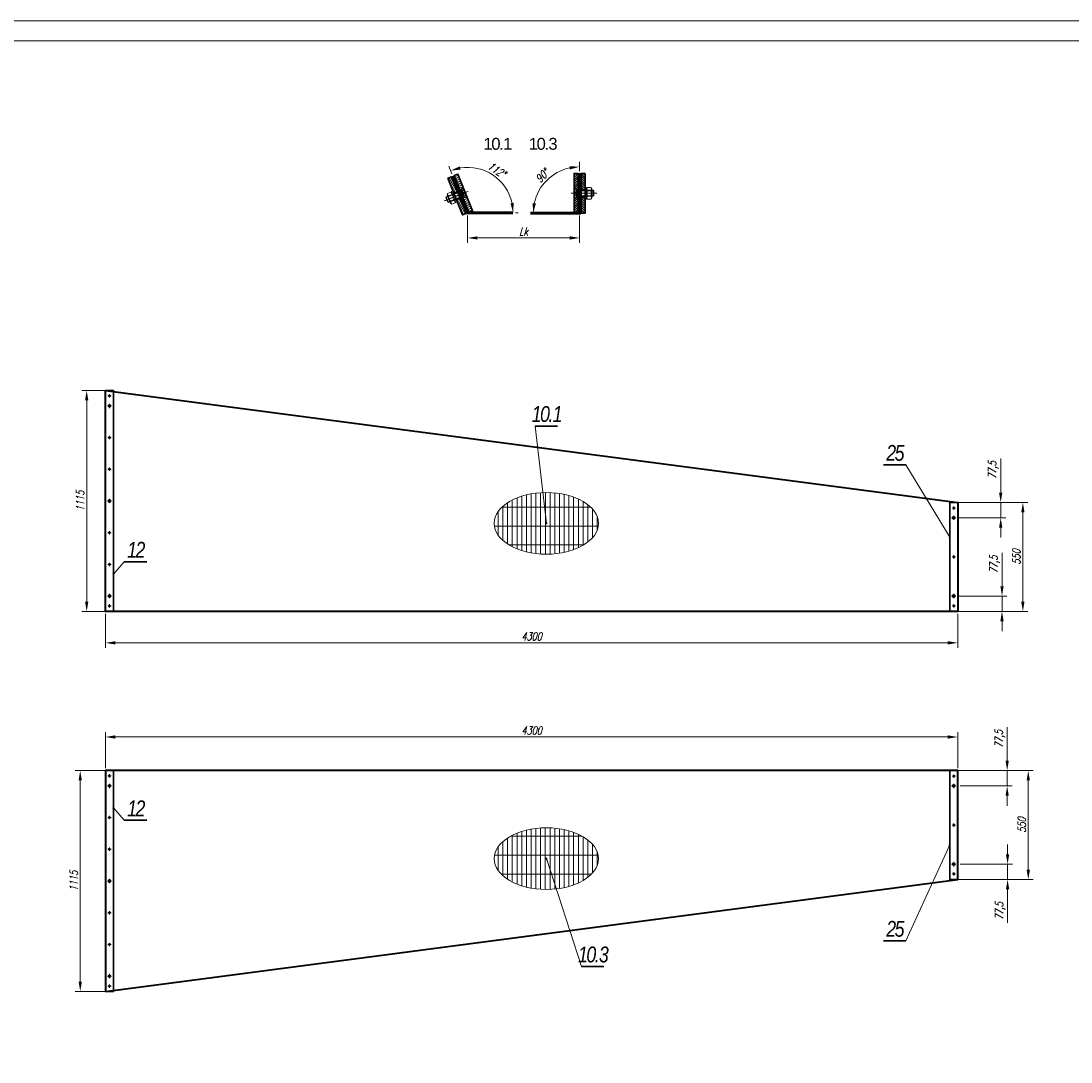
# Model space of a CAD drawing. Header units: millimetres. Extents: x -176817 to 571382, y -58489 to 156123.
# Tile 94 of 256: x -129632 to -124334, y 89995 to 95248. Entities that reach past the tile are written whole.
import ezdxf

# ---------------------------------------------------------------- set-up
doc = ezdxf.new("R2010")
doc.units = ezdxf.units.MM
doc.header["$LTSCALE"] = 0.2
for name, pattern in [('AM_ISO02W050', [7.5, 6, -1.5]), ('AM_ISO02W050x2', [3.75, 3, -0.75]), ('AM_ISO08W050', [18, 12, -1.5, 3, -1.5]), ('AM_ISO08W050x2', [9, 6, -0.75, 1.5, -0.75]), ('DASHDOT', [25.4, 12.7, -6.35, 0, -6.35]), ('HIDDEN', [9.525, 6.35, -3.175])]:
    doc.linetypes.add(name, pattern=pattern)
doc.layers.get('Defpoints').update_dxf_attribs({"lineweight": 13})
for name, color, linetype, lineweight in [('-A Siatka', 30, 'Continuous', 35), ('-AAA Cienka', 2, 'Continuous', 18), ('-AAA Otw nowe 1', 64, 'DASHDOT', 18), ('-AAA Siatka', 20, 'Continuous', 40), ('-AAA Widok', 2, 'Continuous', 30), ('-AAA Wymiar', 1, 'Continuous', 18), ('AM_0N', 7, 'Continuous', 13), ('AM_3N', 6, 'AM_ISO02W050', 13), ('AM_4N', 3, 'Continuous', 13), ('AM_7', 4, 'AM_ISO08W050', 13), ('AM_7N', 4, 'AM_ISO08W050', 13), ('AM_8', 1, 'Continuous', 13)]:
    doc.layers.add(name, color=color, linetype=linetype, lineweight=lineweight)
doc.layers.add('-AAA L-Opis', color=3, linetype='Continuous')
doc.layers.get('-AAA Otw nowe 1').off()
doc.styles.add('Pozycja 2', font='ariali.ttf', dxfattribs={"width": 0.8})
doc.styles.get("Standard").update_dxf_attribs({"font": 'arial.ttf'})
doc.styles.add('WYMIARY', font='ROMANS.shx', dxfattribs={"width": 0.75, "oblique": 15})
doc.dimstyles.new('1 do 20', dxfattribs={"dimscale": 20, "dimtxt": 2, "dimasz": 2.5, "dimexe": 1.25, "dimexo": 0.625, "dimtad": 1, "dimdec": 1, "dimtxsty": 'WYMIARY', "dimcen": 2.5, "dimclrd": 256, "dimclre": 256, "dimclrt": 5, "dimadec": 0, "dimazin": 0, "dimtfac": 1, "dimtdec": 1, "dimtmove": 0, "dimatfit": 3, "dimfxl": 1.25, "dimlwd": -1, "dimlwe": -1, "dimarcsym": 0})
doc.dimstyles.new('1 do 5', dxfattribs={"dimscale": 5, "dimtxt": 2, "dimasz": 2.5, "dimexe": 1.25, "dimexo": 0.625, "dimtad": 1, "dimdec": 0, "dimtxsty": 'WYMIARY', "dimcen": 2.5, "dimclrd": 256, "dimclre": 256, "dimclrt": 2, "dimadec": 0, "dimazin": 0, "dimtfac": 1, "dimtdec": 0, "dimtmove": 0, "dimatfit": 3, "dimfxl": 1.25, "dimlwd": -1, "dimlwe": -1, "dimarcsym": 0})

# ---------------------------------------------------------------- blocks, each defined once
blk = doc.blocks.new('*D223')
at = {"layer": '-AAA Wymiar', "transparency": 16777216}
blk.add_line((-127136.7, 94279.4), (-127124.1, 94279.4), dxfattribs=at)
blk.add_arc((-127379.1, 94279.4), 230, 12.481, 99.3477, dxfattribs=at)
for points in [[(-127414.2, 94498.3), (-127418.7, 94514.4), (-127464.6, 94492.9)], [(-127146.3, 94330), (-127162.8, 94328.2), (-127149.1, 94279.4)]]:
    blk.add_solid(points, dxfattribs=at)
at = {"layer": 'Defpoints', "color": 0, "transparency": 16777216}
for p in [(-127472.1, 94511.5, 0), (-127196.1, 94418.7), (-127379.1, 94279.4, 0), (-127379.1, 94279.4, 0), (-127149.2, 94279.4, 0)]:
    blk.add_point(p, dxfattribs=at)
at = {"layer": '-AAA Wymiar', "color": 5, "transparency": 16777216, "insert": (-127232, 94496.8), "char_height": 40, "attachment_point": 5, "rotation": 325.9144, "style": 'WYMIARY'}
blk.add_mtext('112°', dxfattribs=at)
blk = doc.blocks.new('*D224')
at = {"layer": '-AAA Wymiar', "transparency": 16777216}
blk.add_line((-126814.1, 94490.9), (-126814.1, 94537.3), dxfattribs=at)
blk.add_arc((-126814.1, 94278.4), 233.9, 102.2693, 167.7711, dxfattribs=at)
for points in [[(-126864.7, 94515.3), (-126862.9, 94498.7), (-126814.1, 94512.3)], [(-127034.4, 94327.1), (-127051, 94328.8), (-127048, 94278.2)]]:
    blk.add_solid(points, dxfattribs=at)
at = {"layer": 'Defpoints', "color": 0, "transparency": 16777216}
for p in [(-126931.1, 94481), (-126814.1, 94478.4, 0), (-127061.8, 94278.2, 0), (-126814.1, 94278.4, 0), (-126814.1, 94278.4, 0)]:
    blk.add_point(p, dxfattribs=at)
at = {"layer": '-AAA Wymiar', "color": 5, "transparency": 16777216, "insert": (-127002.5, 94466.7), "char_height": 40, "attachment_point": 5, "rotation": 45.0202, "style": 'WYMIARY'}
blk.add_mtext('90°', dxfattribs=at)
blk = doc.blocks.new('*U1058')
at = {"layer": 'AM_0N'}
for p, q in [((5.7, -1), (-5.6, -1)), ((-5.6, -1), (-5.6, -1.6)), ((5.7, -1.6), (-5.6, -1.6)), ((-5.6, -1.6), (-2.4, -4.9)), ((-3, -6.3), (-2.4, -5.7)), ((3, -6.3), (-3, -6.3)), ((-3, -20.4), (-3, -6.3)), ((2.4, -4.9), (-2.4, -4.9)), ((-2.4, -5.7), (-2.4, -4.9)), ((5.7, -1.6), (2.4, -4.9)), ((2.4, -5.7), (2.4, -4.9)), ((3, -6.3), (2.4, -5.7)), ((3, -20.4), (3, -6.3)), ((5.7, -1.6), (5.7, -1)), ((3, -20.4), (-3, -20.4)), ((-2.4, -21), (-3, -20.4)), ((-2.4, -21), (2.4, -21)), ((2.4, -21), (3, -20.4))]:
    blk.add_line(p, q, dxfattribs=at)
at = {"layer": 'AM_3N', "linetype": 'AM_ISO02W050x2'}
for p, q in [((-3.4, -1), (0, -5.4)), ((-0.7, -4.4), (-0.7, -1)), ((0.7, -4.4), (-0.7, -4.4)), ((3.4, -1), (0, -5.4)), ((0.7, -4.4), (0.7, -1))]:
    blk.add_line(p, q, dxfattribs=at)
at = {"layer": 'AM_4N'}
for p, q in [((-2.4, -5.7), (-2.4, -6.3)), ((-2.4, -6.3), (-2.4, -21)), ((2.4, -5.7), (2.4, -6.3)), ((2.4, -6.3), (2.4, -21))]:
    blk.add_line(p, q, dxfattribs=at)
at = {"layer": 'AM_7N', "linetype": 'AM_ISO08W050x2'}
blk.add_line((0, 2), (0, -24), dxfattribs=at)
blk = doc.blocks.new('*U1059')
at = {"layer": 'AM_0N'}
for p, q in [((6, -12), (-6, -12)), ((-6, -12), (-6, -13.6)), ((-6, -13.6), (6, -13.6)), ((6, -13.6), (6, -12))]:
    blk.add_line(p, q, dxfattribs=at)
at = {"layer": 'AM_7N', "linetype": 'AM_ISO08W050x2'}
blk.add_line((0, -16.6), (0, -9), dxfattribs=at)
blk = doc.blocks.new('*U1060')
at = {"layer": 'AM_0N'}
for p, q in [((-5.8, -14.4), (-4.4, -13.6)), ((-5.8, -14.4), (-5.8, -18)), ((-5.8, -18), (-4.4, -18.8)), ((4.5, -13.6), (-4.4, -13.6)), ((4.5, -18.8), (-4.4, -18.8)), ((-2.9, -14.4), (-2.9, -18)), ((2.9, -14.4), (2.9, -18)), ((5.8, -14.4), (4.5, -13.6)), ((5.8, -18), (4.5, -18.8)), ((5.8, -14.4), (5.8, -18))]:
    blk.add_line(p, q, dxfattribs=at)
for centre, radius, start, end in [((-4.3, -16.5), 2.55, 55.5615, 115.5615), ((-4.3, -15.9), 2.55, 244.4385, 304.4385), ((0, -23.5), 9.54, 72.383, 107.617), ((0, -8.9), 9.54, 252.383, 287.617), ((4.3, -16.5), 2.55, 64.4385, 124.4385), ((4.3, -15.9), 2.55, 235.5615, 295.5615)]:
    blk.add_arc(centre, radius, start, end, dxfattribs=at)
at = {"layer": 'AM_7N', "linetype": 'AM_ISO08W050x2'}
blk.add_line((0, -10.6), (0, -21.8), dxfattribs=at)
blk = doc.blocks.new('okucie')
at = {"layer": 'AM_8'}
h = blk.add_hatch(dxfattribs=at)
h.set_pattern_fill('ANSI31', color=256, scale=0.5, style=0)
h.set_pattern_definition([(45, (-21727.3335, 85443.8012), (-1.122532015, 1.122532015), [])])
h.paths.add_polyline_path([(-3.5, -5), (-3.5, -3.8), (-6.3, -1), (-20, -1), (-20, -5)])
h.paths.add_polyline_path([(20, -5), (20, -1), (6.3, -1), (3.5, -3.8), (3.5, -5)])
h = blk.add_hatch(dxfattribs=at)
h.set_pattern_fill('ANSI31', color=256, scale=0.5, angle=90, style=0)
h.set_pattern_definition([(135, (-21776.6445, 85446.8), (-1.122532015, -1.122532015), [])])
h.paths.add_polyline_path([(-3.5, -8), (-20, -8), (-20, -12), (-3.5, -12)])
h.paths.add_polyline_path([(20, -8), (3.5, -8), (3.5, -12), (6, -12), (20, -12)])
at = {"layer": '-AAA Widok'}
for p, q in [((-3.5, -3.8, 0), (3.5, -3.8, 0)), ((-3.5, -12, 0), (-3.5, -8)), ((3.5, -12, 0), (3.5, -8))]:
    blk.add_line(p, q, dxfattribs=at)
for points in [[(-20, -5), (20, -5), (20, -1), (-20, -1)], [(-20, -12), (20, -12), (20, -8), (-20, -8)]]:
    blk.add_lwpolyline(points, close=True, dxfattribs=at)
at = {"layer": '-AAA Widok', "elevation": 0}
blk.add_lwpolyline([(-20, -5), (20, -5), (20, -1), (-20, -1)], close=True, dxfattribs=at)
for points in [[(-6.3, -1), (-3.5, -3.8), (-3.5, -5)], [(6.3, -1), (3.5, -3.8), (3.5, -5)]]:
    blk.add_lwpolyline(points, dxfattribs=at)
at = {"layer": '-AAA Wymiar'}
for p, q in [((-20, -8), (-20, -5)), ((20, -8), (20, -5))]:
    blk.add_line(p, q, dxfattribs=at)
at = {"layer": 'AM_0N'}
for name in ['*U1058', '*U1059', '*U1060']:
    blk.add_blockref(name, (0, 0), dxfattribs=at)
blk = doc.blocks.new('*D225')
at = {"layer": '-AAA Wymiar', "transparency": 16777216}
for p, q in [((-127458.1, 94476.7), (-127473.9, 94516.1)), ((-127136.7, 94279.4), (-127124.1, 94279.4))]:
    blk.add_line(p, q, dxfattribs=at)
blk.add_arc((-127379.1, 94279.4), 230, 12.481, 99.3477, dxfattribs=at)
for points in [[(-127414.2, 94498.3), (-127418.7, 94514.4), (-127464.6, 94492.9)], [(-127146.3, 94330), (-127162.8, 94328.2), (-127149.1, 94279.4)]]:
    blk.add_solid(points, dxfattribs=at)
at = {"layer": 'Defpoints', "color": 0, "transparency": 16777216}
for p in [(-127453.5, 94465.1, 0), (-127196.1, 94418.7), (-127379.1, 94279.4, 0), (-127379.1, 94279.4, 0), (-127149.2, 94279.4, 0)]:
    blk.add_point(p, dxfattribs=at)
at = {"layer": '-AAA Wymiar', "color": 5, "transparency": 16777216, "insert": (-127232, 94496.8), "char_height": 40, "attachment_point": 5, "rotation": 325.9144, "style": 'WYMIARY'}
blk.add_mtext('112°', dxfattribs=at)
blk = doc.blocks.new('*D226')
at = {"layer": '-AAA Wymiar', "transparency": 16777216}
blk.add_line((-126814.1, 94490.9), (-126814.1, 94537.3), dxfattribs=at)
blk.add_arc((-126814.1, 94278.4), 233.9, 102.2693, 167.7711, dxfattribs=at)
for points in [[(-126864.7, 94515.3), (-126862.9, 94498.7), (-126814.1, 94512.3)], [(-127034.4, 94327.1), (-127051, 94328.8), (-127048, 94278.2)]]:
    blk.add_solid(points, dxfattribs=at)
at = {"layer": 'Defpoints', "color": 0, "transparency": 16777216}
for p in [(-126931.1, 94481), (-126814.1, 94478.4, 0), (-127061.8, 94278.2, 0), (-126814.1, 94278.4, 0), (-126814.1, 94278.4, 0)]:
    blk.add_point(p, dxfattribs=at)
at = {"layer": '-AAA Wymiar', "color": 5, "transparency": 16777216, "insert": (-127002.5, 94466.7), "char_height": 40, "attachment_point": 5, "rotation": 45.0202, "style": 'WYMIARY'}
blk.add_mtext('90°', dxfattribs=at)
blk = doc.blocks.new('*D221')
at = {"layer": '-AAA Wymiar', "transparency": 16777216}
for p, q in [((-127379.1, 94266.9), (-127379.1, 94128.1)), ((-126814.1, 94266.9), (-126814.1, 94128.1)), ((-127329.1, 94153.1), (-126864.1, 94153.1))]:
    blk.add_line(p, q, dxfattribs=at)
for points in [[(-127329.1, 94161.5), (-127329.1, 94144.8), (-127379.1, 94153.1)], [(-126864.1, 94161.5), (-126864.1, 94144.8), (-126814.1, 94153.1)]]:
    blk.add_solid(points, dxfattribs=at)
at = {"layer": 'Defpoints', "color": 0, "transparency": 16777216}
for p in [(-127379.1, 94279.4, 0), (-126814.1, 94279.4, 0), (-126814.1, 94153.1)]:
    blk.add_point(p, dxfattribs=at)
at = {"layer": '-AAA Wymiar', "color": 5, "transparency": 16777216, "insert": (-127096.6, 94185.6), "char_height": 40, "attachment_point": 5, "style": 'WYMIARY'}
blk.add_mtext('Lk', dxfattribs=at)
blk = doc.blocks.new('PŁ BRZEG')
at = {"layer": '-AAA Siatka'}
for p in [(20, -237.5), (20, -397.5), (20, -717.5), (20, -877.5)]:
    blk.add_point(p, dxfattribs=at)
at = {"layer": '-AAA Widok'}
blk.add_lwpolyline([(0, -1115), (40, -1115), (40, 0), (0, 0)], close=True, dxfattribs=at)
for centre, radius in [((20, -27.5), 3.5), ((20, -77.5), 5.5), ((20, -237.5), 3.5), ((20, -397.5), 3.5), ((20, -557.5), 5.5), ((20, -717.5), 3.5), ((20, -877.5), 3.5), ((20, -1037.5), 5.5), ((20, -1087.5), 3.5)]:
    blk.add_circle(centre, radius, dxfattribs=at)
at = {"layer": 'AM_7', "linetype": 'AM_ISO08W050x2'}
for p, q in [((20, -27.5), (11.5, -27.5)), ((20, -27.5), (20, -19)), ((20, -27.5), (28.5, -27.5)), ((20, -27.5), (20, -36)), ((20, -77.5), (9, -77.5)), ((20, -77.5), (20, -66.5)), ((20, -77.5), (31, -77.5)), ((20, -77.5), (20, -88.5)), ((20, -237.5), (11.5, -237.5)), ((20, -237.5), (20, -229)), ((20, -237.5), (28.5, -237.5)), ((20, -237.5), (20, -246)), ((20, -397.5), (11.5, -397.5)), ((20, -397.5), (20, -389)), ((20, -397.5), (28.5, -397.5)), ((20, -397.5), (20, -406)), ((20, -557.5), (9, -557.5)), ((20, -557.5), (20, -546.5)), ((20, -557.5), (31, -557.5)), ((20, -557.5), (20, -568.5)), ((20, -717.5), (11.5, -717.5)), ((20, -717.5), (20, -709)), ((20, -717.5), (28.5, -717.5)), ((20, -717.5), (20, -726)), ((20, -877.5), (11.5, -877.5)), ((20, -877.5), (20, -869)), ((20, -877.5), (28.5, -877.5)), ((20, -877.5), (20, -886)), ((20, -1037.5), (9, -1037.5)), ((20, -1037.5), (20, -1026.5)), ((20, -1037.5), (31, -1037.5)), ((20, -1037.5), (20, -1048.5)), ((20, -1087.5), (11.5, -1087.5)), ((20, -1087.5), (20, -1079)), ((20, -1087.5), (28.5, -1087.5)), ((20, -1087.5), (20, -1096))]:
    blk.add_line(p, q, dxfattribs=at)
blk = doc.blocks.new('PŁ A-10-1')
at = {"layer": '-AAA Siatka'}
blk.add_point((20, -275), dxfattribs=at)
at = {"layer": '-AAA Widok'}
blk.add_lwpolyline([(0, -550), (40, -550), (40, 0), (0, 0)], close=True, dxfattribs=at)
for centre, radius in [((20, -28), 3.5), ((20, -77.5), 5.5), ((20, -275), 3.5), ((20, -472.5), 5.5), ((20, -522), 3.5)]:
    blk.add_circle(centre, radius, dxfattribs=at)
at = {"layer": 'AM_7', "linetype": 'AM_ISO08W050x2'}
for p, q in [((20, -28), (11.5, -28)), ((20, -28), (20, -19.5)), ((20, -28), (28.5, -28)), ((20, -28), (20, -36.5)), ((20, -77.5), (9, -77.5)), ((20, -77.5), (20, -66.5)), ((20, -77.5), (31, -77.5)), ((20, -77.5), (20, -88.5)), ((20, -275), (11.5, -275)), ((20, -275), (20, -266.5)), ((20, -275), (28.5, -275)), ((20, -275), (20, -283.5)), ((20, -472.5), (9, -472.5)), ((20, -472.5), (20, -461.5)), ((20, -472.5), (31, -472.5)), ((20, -472.5), (20, -483.5)), ((20, -522), (11.5, -522)), ((20, -522), (20, -513.5)), ((20, -522), (28.5, -522)), ((20, -522), (20, -530.5))]:
    blk.add_line(p, q, dxfattribs=at)
blk = doc.blocks.new('ZNAK SIATKI')
at = {"layer": 'AM_8'}
h = blk.add_hatch(dxfattribs=at)
h.set_pattern_fill('GRATE', color=256, scale=30, angle=90, style=0)
h.set_pattern_definition([(90, (54083.504, -85989.998), (-23.8125, 1e-15), []), (180, (54083.5, -85990), (-1e-14, -95.25), [])])
edge = h.paths.add_edge_path()
edge.add_ellipse((0, 0), major_axis=(-263.1, 0), ratio=0.591302, start_angle=0, end_angle=360)
at = {"layer": '-AAA Wymiar'}
blk.add_ellipse((0, 0, 0), major_axis=(-263.1, 0), ratio=0.591302, dxfattribs=at)
blk = doc.blocks.new('*D609')
at = {"layer": '-AAA Wymiar', "transparency": 16777216}
for p, q in [((-124656.4, 91515.4), (-124656.4, 91684)), ((-124893.6, 91465.4), (-124631.4, 91465.4)), ((-124656.4, 91387.9), (-124656.4, 91465.4)), ((-124893.6, 91387.9), (-124631.4, 91387.9)), ((-124656.4, 91337.9), (-124656.4, 91287.9))]:
    blk.add_line(p, q, dxfattribs=at)
for points in [[(-124664.7, 91515.4), (-124648.1, 91515.4), (-124656.4, 91465.4)], [(-124664.7, 91337.9), (-124648.1, 91337.9), (-124656.4, 91387.9)]]:
    blk.add_solid(points, dxfattribs=at)
at = {"layer": 'Defpoints', "color": 0, "transparency": 16777216}
for p in [(-124906.1, 91465.4, 0), (-124906.1, 91387.9, 0), (-124656.4, 91387.9)]:
    blk.add_point(p, dxfattribs=at)
at = {"layer": '-AAA Wymiar', "color": 5, "transparency": 16777216, "insert": (-124692.7, 91624.7), "char_height": 40, "attachment_point": 5, "rotation": 90, "style": 'WYMIARY'}
blk.add_mtext('77,5', dxfattribs=at)
blk = doc.blocks.new('*D610')
at = {"layer": '-AAA Wymiar', "transparency": 16777216}
for p, q in [((-124654.4, 91042.9), (-124654.4, 91092.9)), ((-124893.6, 90992.9), (-124629.4, 90992.9)), ((-124654.4, 90992.9), (-124654.4, 90915.4)), ((-124893.6, 90915.4), (-124629.4, 90915.4)), ((-124654.4, 90865.4), (-124654.4, 90696.8))]:
    blk.add_line(p, q, dxfattribs=at)
for points in [[(-124662.7, 91042.9), (-124646, 91042.9), (-124654.4, 90992.9)], [(-124662.7, 90865.4), (-124646, 90865.4), (-124654.4, 90915.4)]]:
    blk.add_solid(points, dxfattribs=at)
at = {"layer": 'Defpoints', "color": 0, "transparency": 16777216}
for p in [(-124906.1, 90992.9, 0), (-124654.4, 90992.9), (-124906.1, 90915.4, 0)]:
    blk.add_point(p, dxfattribs=at)
at = {"layer": '-AAA Wymiar', "color": 5, "transparency": 16777216, "insert": (-124690.7, 90756.1), "char_height": 40, "attachment_point": 5, "rotation": 90, "style": 'WYMIARY'}
blk.add_mtext('77,5', dxfattribs=at)
blk = doc.blocks.new('*D650')
at = {"layer": '-AAA Wymiar', "transparency": 16777216}
for p, q in [((-124933.6, 91465.4), (-124524.9, 91465.4)), ((-124549.9, 91415.4), (-124549.9, 90965.4)), ((-124933.6, 90915.4), (-124524.9, 90915.4))]:
    blk.add_line(p, q, dxfattribs=at)
for points in [[(-124558.3, 91415.4), (-124541.6, 91415.4), (-124549.9, 91465.4)], [(-124558.3, 90965.4), (-124541.6, 90965.4), (-124549.9, 90915.4)]]:
    blk.add_solid(points, dxfattribs=at)
at = {"layer": 'Defpoints', "color": 0, "transparency": 16777216}
for p in [(-124946.1, 91465.4, 0), (-124946.1, 90915.4, 0), (-124549.9, 90915.4)]:
    blk.add_point(p, dxfattribs=at)
at = {"layer": '-AAA Wymiar', "color": 5, "transparency": 16777216, "insert": (-124582.4, 91190.4), "char_height": 40, "attachment_point": 5, "rotation": 90, "style": 'WYMIARY'}
blk.add_mtext('550', dxfattribs=at)
blk = doc.blocks.new('*D651')
at = {"layer": '-AAA Wymiar', "transparency": 16777216}
for p, q in [((-124682.5, 92395.8), (-124682.5, 92564.3)), ((-124902.6, 92345.8), (-124657.5, 92345.8)), ((-124682.5, 92268.3), (-124682.5, 92345.8)), ((-124893.6, 92268.3), (-124657.5, 92268.3)), ((-124682.5, 92218.3), (-124682.5, 92168.3))]:
    blk.add_line(p, q, dxfattribs=at)
for points in [[(-124690.8, 92395.8), (-124674.1, 92395.8), (-124682.5, 92345.8)], [(-124690.8, 92218.3), (-124674.1, 92218.3), (-124682.5, 92268.3)]]:
    blk.add_solid(points, dxfattribs=at)
at = {"layer": 'Defpoints', "color": 0, "transparency": 16777216}
for p in [(-124915.1, 92345.8, 0), (-124682.5, 92345.8), (-124906.1, 92268.3, 0)]:
    blk.add_point(p, dxfattribs=at)
at = {"layer": '-AAA Wymiar', "color": 5, "transparency": 16777216, "insert": (-124718.8, 92505), "char_height": 40, "attachment_point": 5, "rotation": 90, "style": 'WYMIARY'}
blk.add_mtext('77,5', dxfattribs=at)
blk = doc.blocks.new('*D652')
at = {"layer": '-AAA Wymiar', "transparency": 16777216}
for p, q in [((-124689, 92868.3), (-124689, 93040.8)), ((-124893.6, 92818.3), (-124664, 92818.3)), ((-124689, 92740.8), (-124689, 92818.3)), ((-124902.6, 92740.8), (-124664, 92740.8)), ((-124689, 92690.8), (-124689, 92640.8))]:
    blk.add_line(p, q, dxfattribs=at)
for points in [[(-124697.4, 92868.3), (-124680.7, 92868.3), (-124689, 92818.3)], [(-124697.4, 92690.8), (-124680.7, 92690.8), (-124689, 92740.8)]]:
    blk.add_solid(points, dxfattribs=at)
at = {"layer": 'Defpoints', "color": 0, "transparency": 16777216}
for p in [(-124906.1, 92818.3, 0), (-124915.1, 92740.8, 0), (-124689, 92740.8)]:
    blk.add_point(p, dxfattribs=at)
at = {"layer": '-AAA Wymiar', "color": 5, "transparency": 16777216, "insert": (-124725.4, 92981.6), "char_height": 40, "attachment_point": 5, "rotation": 90, "style": 'WYMIARY'}
blk.add_mtext('77,5', dxfattribs=at)
blk = doc.blocks.new('*D653')
at = {"layer": '-AAA Wymiar', "transparency": 16777216}
for p, q in [((-124933.6, 92818.3), (-124552.3, 92818.3)), ((-124577.3, 92768.3), (-124577.3, 92318.3)), ((-124933.6, 92268.3), (-124552.3, 92268.3))]:
    blk.add_line(p, q, dxfattribs=at)
for points in [[(-124585.6, 92768.3), (-124569, 92768.3), (-124577.3, 92818.3)], [(-124585.6, 92318.3), (-124569, 92318.3), (-124577.3, 92268.3)]]:
    blk.add_solid(points, dxfattribs=at)
at = {"layer": 'Defpoints', "color": 0, "transparency": 16777216}
for p in [(-124946.1, 92818.3, 0), (-124946.1, 92268.3, 0), (-124577.3, 92268.3)]:
    blk.add_point(p, dxfattribs=at)
at = {"layer": '-AAA Wymiar', "color": 5, "transparency": 16777216, "insert": (-124609.8, 92543.3), "char_height": 40, "attachment_point": 5, "rotation": 90, "style": 'WYMIARY'}
blk.add_mtext('550', dxfattribs=at)
blk = doc.blocks.new('*D654')
at = {"layer": '-AAA Wymiar', "transparency": 16777216}
for p, q in [((-129178.6, 93383.3), (-129325.9, 93383.3)), ((-129300.9, 93333.3), (-129300.9, 92318.3)), ((-129178.6, 92268.3), (-129325.9, 92268.3))]:
    blk.add_line(p, q, dxfattribs=at)
for points in [[(-129309.2, 93333.3), (-129292.6, 93333.3), (-129300.9, 93383.3)], [(-129309.2, 92318.3), (-129292.6, 92318.3), (-129300.9, 92268.3)]]:
    blk.add_solid(points, dxfattribs=at)
at = {"layer": 'Defpoints', "color": 0, "transparency": 16777216}
for p in [(-129166.1, 93383.3, 0), (-129300.9, 92268.3), (-129166.1, 92268.3, 0)]:
    blk.add_point(p, dxfattribs=at)
at = {"layer": '-AAA Wymiar', "color": 5, "transparency": 16777216, "insert": (-129333.4, 92825.8), "char_height": 40, "attachment_point": 5, "rotation": 90, "style": 'WYMIARY'}
blk.add_mtext('1115', dxfattribs=at)
blk = doc.blocks.new('*D655')
at = {"layer": '-AAA Wymiar', "transparency": 16777216}
for p, q in [((-129178.6, 91465.4), (-129358.6, 91465.4)), ((-129333.6, 91415.4), (-129333.6, 90400.4)), ((-129178.6, 90350.4), (-129358.6, 90350.4))]:
    blk.add_line(p, q, dxfattribs=at)
for points in [[(-129341.9, 91415.4), (-129325.2, 91415.4), (-129333.6, 91465.4)], [(-129341.9, 90400.4), (-129325.2, 90400.4), (-129333.6, 90350.4)]]:
    blk.add_solid(points, dxfattribs=at)
at = {"layer": 'Defpoints', "color": 0, "transparency": 16777216}
for p in [(-129166.1, 91465.4, 0), (-129333.6, 90350.4), (-129166.1, 90350.4, 0)]:
    blk.add_point(p, dxfattribs=at)
at = {"layer": '-AAA Wymiar', "color": 5, "transparency": 16777216, "insert": (-129366.1, 90907.9), "char_height": 40, "attachment_point": 5, "rotation": 90, "style": 'WYMIARY'}
blk.add_mtext('1115', dxfattribs=at)
blk = doc.blocks.new('*D656')
at = {"layer": '-AAA Wymiar', "transparency": 16777216}
for p, q in [((-129206.1, 92255.8), (-129206.1, 92084.8)), ((-124906.1, 92255.8), (-124906.1, 92084.8)), ((-129156.1, 92109.8), (-124956.1, 92109.8))]:
    blk.add_line(p, q, dxfattribs=at)
for points in [[(-129156.1, 92118.1), (-129156.1, 92101.4), (-129206.1, 92109.8)], [(-124956.1, 92118.1), (-124956.1, 92101.4), (-124906.1, 92109.8)]]:
    blk.add_solid(points, dxfattribs=at)
at = {"layer": 'Defpoints', "color": 0, "transparency": 16777216}
for p in [(-129206.1, 92268.3, 0), (-124906.1, 92268.3, 0), (-124906.1, 92109.8)]:
    blk.add_point(p, dxfattribs=at)
at = {"layer": '-AAA Wymiar', "color": 5, "transparency": 16777216, "insert": (-127056.1, 92142.3), "char_height": 40, "attachment_point": 5, "style": 'WYMIARY'}
blk.add_mtext('4300', dxfattribs=at)
blk = doc.blocks.new('*D657')
at = {"layer": '-AAA Wymiar', "transparency": 16777216}
for p, q in [((-129206.1, 91477.9), (-129206.1, 91659.7)), ((-124906.1, 91477.9), (-124906.1, 91659.7)), ((-124956.1, 91634.7), (-129156.1, 91634.7))]:
    blk.add_line(p, q, dxfattribs=at)
for points in [[(-129156.1, 91643), (-129156.1, 91626.3), (-129206.1, 91634.7)], [(-124956.1, 91643), (-124956.1, 91626.3), (-124906.1, 91634.7)]]:
    blk.add_solid(points, dxfattribs=at)
at = {"layer": 'Defpoints', "color": 0, "transparency": 16777216}
for p in [(-129206.1, 91634.7), (-129206.1, 91465.4, 0), (-124906.1, 91465.4, 0)]:
    blk.add_point(p, dxfattribs=at)
at = {"layer": '-AAA Wymiar', "color": 5, "transparency": 16777216, "insert": (-127056.1, 91667.2), "char_height": 40, "attachment_point": 5, "style": 'WYMIARY'}
blk.add_mtext('4300', dxfattribs=at)

msp = doc.modelspace()

# ---------------------------------------------------------------- linework, layer by layer
at = {"layer": '-A Siatka', "linetype": 'HIDDEN', "const_width": 15, "elevation": 0}
for points in [[(-127453.4667, 94465.0985), (-127379.1001, 94279.4385), (-127149.1987, 94279.4385)], [(-127061.7815, 94278.2118), (-126814.0778, 94278.3862), (-126814.0778, 94478.3862)], [(-127061.7815, 94278.2118), (-126814.0778, 94278.3862), (-126814.0778, 94478.3862)]]:
    msp.add_lwpolyline(points, dxfattribs=at)
at = {"layer": '-AAA Cienka'}
for points in [[(-136234.6261, 84087.9094), (-118294.6976, 84087.9094), (-118294.6976, 95247.9094), (-136234.6261, 95247.9094)], [(-136134.6261, 84187.9094), (-118394.6976, 84187.9094), (-118394.6976, 95147.9094), (-136134.6261, 95147.9094)]]:
    msp.add_lwpolyline(points, close=True, dxfattribs=at)
at = {"layer": '-AAA Siatka', "elevation": 0}
for points in [[(-129206.0534, 93383.2525), (-124906.0534, 92817.6333), (-124906.0534, 92268.2525), (-129206.0534, 92268.2525)], [(-129206.0534, 90350.4154), (-124906.0534, 90916.0346), (-124906.0534, 91465.4154), (-129206.0534, 91465.4154)]]:
    msp.add_lwpolyline(points, close=True, dxfattribs=at)
at = {"layer": '-AAA Widok'}
for p, q in [((-127038.2638, 93203.5276, 0), (-126924.7794, 93203.5276, 0)), ((-125280.9722, 93007.3394, 0), (-125167.4878, 93007.3394, 0)), ((-129111.1956, 92519.434, 0), (-128997.7112, 92519.434, 0)), ((-129111.1955, 91214.2339, 0), (-128997.7111, 91214.2339, 0)), ((-125280.9722, 90606.3285, 0), (-125167.4878, 90606.3285, 0)), ((-126804.7794, 90476.8243, 0), (-126691.295, 90476.8243, 0))]:
    msp.add_line(p, q, dxfattribs=at)

# ---------------------------------------------------------------- block references
at = {"layer": '-AAA Otw nowe 1'}
for name, p in [('ZNAK SIATKI', (-126981.5216, 92712.8643, 0)), ('PŁ A-10-1', (-124946.0534, 92818.2525, 0))]:
    msp.add_blockref(name, p, dxfattribs=at)
at = {"layer": '-AAA Otw nowe 1', "xscale": -1, "rotation": 180}
for name, p in [('PŁ A-10-1', (-124946.0534, 90915.4154, 0)), ('ZNAK SIATKI', (-126981.5216, 91020.8036, 0))]:
    msp.add_blockref(name, p, dxfattribs=at)
at = {"layer": '-AAA Widok', "color": 42}
for p, xscale, yscale, zscale, rotation in [((-127386.1166, 94384.3519, 0), 4.999999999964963, 4.999999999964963, 4.999999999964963, 291.8287132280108), ((-126846.5746, 94378.3862), -5, 5, 5, 90)]:
    msp.add_blockref('okucie', p, dxfattribs=dict(at, xscale=xscale, yscale=yscale, zscale=zscale, rotation=rotation))
at = {"layer": '-AAA Widok'}
for p in [(-129206.0534, 93383.2525, 0), (-129206.0534, 91465.4154, 0)]:
    msp.add_blockref('PŁ BRZEG', p, dxfattribs=at)

# ---------------------------------------------------------------- texts
at = {"layer": '-AAA L-Opis', "char_height": 60, "attachment_point": 5}
for s, insert in [('\\A1;{\\T0.75;10.1}', (-127229.686, 94627.6629, 0)), ('\\A1;{\\T0.75;10.3}', (-127001.1453, 94627.6629, 0))]:
    msp.add_mtext(s, dxfattribs=dict(at, insert=insert))

# ---------------------------------------------------------------- dimensions: what is measured, and where the dimension line sits
at = {"layer": '-AAA Wymiar'}
for base, line1, line2, picture, middle in [((-127196.0937, 94418.7321), ((-127379.1001, 94279.4385, 0), (-127149.1987, 94279.4385, 0)), ((-127453.4667, 94465.0985, 0), (-127379.1001, 94279.4385, 0)), '*D225', (-127231.994, 94496.8305, 0)), ((-127196.0937, 94418.7321), ((-127379.1001, 94279.4385, 0), (-127149.1987, 94279.4385, 0)), ((-127472.0583, 94511.5134, 0), (-127379.1001, 94279.4385, 0)), '*D223', (-127231.994, 94496.8305, 0)), ((-126931.0952, 94480.9565), ((-126814.0778, 94278.3862, 0), (-126814.0778, 94478.3862, 0)), ((-127061.7815, 94278.2118, 0), (-126814.0778, 94278.3862, 0)), '*D224', (-127002.5455, 94466.7212, 0)), ((-126931.0952, 94480.9565), ((-126814.0778, 94278.3862, 0), (-126814.0778, 94478.3862, 0)), ((-127061.7815, 94278.2118, 0), (-126814.0778, 94278.3862, 0)), '*D226', (-127002.5455, 94466.7212, 0))]:
    dim = msp.add_angular_dim_2l(base=base, line1=line1, line2=line2, dimstyle='1 do 20', dxfattribs=at)
    dim.commit()
    dim.dimension.update_dxf_attribs({"geometry": picture, "text_midpoint": middle})
dim = msp.add_linear_dim(base=(-126814.0778, 94153.1409, 0), p1=(-127379.1001, 94279.4385, 0), p2=(-126814.0778, 94279.4385, 0), text='Lk', dimstyle='1 do 20', dxfattribs=at)
dim.commit()
dim.dimension.update_dxf_attribs({"geometry": '*D221', "text_midpoint": (-127096.5889, 94185.6409, 0)})
for base, p1, p2, picture, middle in [((-129300.8836, 92268.2525), (-129166.0534, 93383.2525, 0), (-129166.0534, 92268.2525, 0), '*D654', (-129333.3836, 92825.7525)), ((-124577.2978, 92268.2525, 0), (-124946.0534, 92818.2525, 0), (-124946.0534, 92268.2525, 0), '*D653', (-124609.7978, 92543.2525, 0)), ((-124682.452, 92345.7525, 0), (-124906.0534, 92268.2525, 0), (-124915.0534, 92345.7525, 0), '*D651', (-124718.7615, 92505.0401, 0)), ((-129333.5664, 90350.4154), (-129166.0534, 91465.4154, 0), (-129166.0534, 90350.4154, 0), '*D655', (-129366.0664, 90907.9154)), ((-124549.9385, 90915.4154, 0), (-124946.0534, 91465.4154, 0), (-124946.0534, 90915.4154, 0), '*D650', (-124582.4385, 91190.4154, 0))]:
    dim = msp.add_linear_dim(base=base, p1=p1, p2=p2, angle=90, dimstyle='1 do 20', dxfattribs=at)
    dim.commit()
    dim.dimension.update_dxf_attribs({"geometry": picture, "text_midpoint": middle})
for base, p1, p2, picture, middle in [((-124689.0415, 92740.7525, 0), (-124906.0534, 92818.2525, 0), (-124915.0534, 92740.7525, 0), '*D652', (-124689.0415, 92981.5593, 0)), ((-124656.4009, 91387.9154, 0), (-124906.0534, 91465.4154, 0), (-124906.0534, 91387.9154, 0), '*D609', (-124656.4009, 91624.7029, 0)), ((-124654.3514, 90992.9154, 0), (-124906.0534, 90915.4154, 0), (-124906.0534, 90992.9154, 0), '*D610', (-124654.3514, 90756.1278, 0))]:
    dim = msp.add_linear_dim(base=base, p1=p1, p2=p2, angle=90, dimstyle='1 do 20', dxfattribs=at)
    dim.commit()
    dim.dimension.update_dxf_attribs({"geometry": picture, "text_midpoint": middle, "dimtype": 160})
for base, p1, p2, picture, middle in [((-124906.0534, 92109.752), (-129206.0534, 92268.2525, 0), (-124906.0534, 92268.2525, 0), '*D656', (-127056.0534, 92142.252)), ((-129206.0534, 91634.6784, 0), (-124906.0534, 91465.4154, 0), (-129206.0534, 91465.4154, 0), '*D657', (-127056.0534, 91667.1784, 0))]:
    dim = msp.add_linear_dim(base=base, p1=p1, p2=p2, dimstyle='1 do 20', dxfattribs=at)
    dim.commit()
    dim.dimension.update_dxf_attribs({"geometry": picture, "text_midpoint": middle})

# ---------------------------------------------------------------- leaders
at = {"layer": '-AAA Cienka'}
for points in [[(-126981.5216, 92712.8643, 0), (-127038.2638, 93203.5276, 0), (-126924.7794, 93203.5276, 0)], [(-124946.0534, 92642.567, 0), (-125167.4878, 93007.3394, 0), (-125280.9722, 93007.3394, 0)], [(-129166.0534, 92457.1247, 0), (-129111.1956, 92519.434, 0), (-128997.7112, 92519.434, 0)], [(-129166.0533, 91276.5432, 0), (-129111.1955, 91214.2339, 0), (-128997.7111, 91214.2339, 0)], [(-124946.0534, 91091.1008, 0), (-125167.4878, 90606.3285, 0), (-125280.9722, 90606.3285, 0)], [(-126981.5216, 91020.8036, 0), (-126804.7794, 90476.8243, 0), (-126691.295, 90476.8243, 0)]]:
    msp.add_leader(points, dimstyle='1 do 5', override={"dimasz": 2, "dimgap": 0.625, "dimtad": 0, "dimldrblk": 'Dot'}, dxfattribs=at)

# ---------------------------------------------------------------- next in the draw order: texts
at = {"layer": '-AAA Widok', "char_height": 80, "width": 113.484404, "style": 'Pozycja 2', "bg_fill": 3, "box_fill_scale": 1, "bg_fill_color": 256, "bg_fill_transparency": 3936642}
for s, insert, attachment_point in [('{\\T0.85;10.1}', (-126981.5216, 93223.5276, 0), 8), ('{\\T0.85;25}', (-125224.23, 93027.3394, 0), 8), ('{\\T0.85;12}', (-129054.4534, 92539.434, 0), 8), ('{\\T0.85;12}', (-129054.4533, 91314.5613, 0), 2), ('{\\T0.85;25}', (-125224.23, 90706.6559, 0), 2), ('{\\T0.85;10.3}', (-126748.0372, 90577.1517, 0), 2)]:
    msp.add_mtext(s, dxfattribs=dict(at, insert=insert, attachment_point=attachment_point))

doc.saveas('drawing.dxf')
